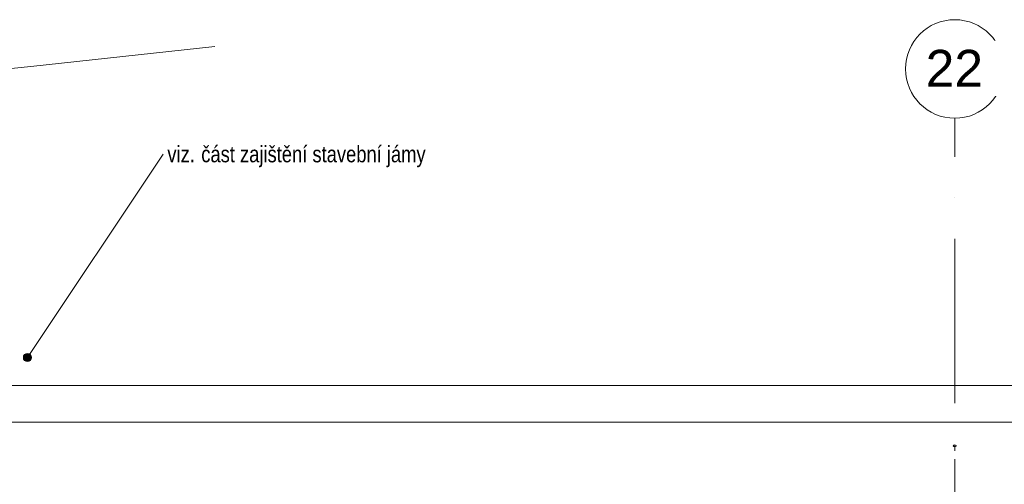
# Model space of a CAD drawing. Header units: millimetres. Extents: x 198345 to 441227, y -23587 to 80066.
# Tile 52 of 79: x 342049 to 354041, y 70727 to 76385. Entities that reach past the tile are written whole.
import ezdxf

# ---------------------------------------------------------------- set-up
doc = ezdxf.new("R2010")
doc.units = ezdxf.units.MM
doc.linetypes.add('IMPORT-HP_01_CER_B', pattern=[800, 500, -100, 100, -100])
doc.linetypes.add('Čerchovaná 20mm', pattern=[3000, 2000, -500, 0, -500])
for name, color, linetype, lineweight in [('CA_IMPORTY18', 8, 'Continuous', 9), ('CA_KOTY', 3, 'Continuous', 9), ('CA_KOTY-100', 3, 'Continuous', 9), ('CA_OSY', 5, 'Continuous', 9), ('CA_TEXT25', 7, 'Continuous', 9), ('CA_TEXT35', 62, 'Continuous', 9), ('Terénní útvar', 55, 'Continuous', 13)]:
    doc.layers.add(name, color=color, linetype=linetype, lineweight=lineweight)
doc.styles.add('Arial', font='arial.ttf', dxfattribs={"height": 10})
doc.styles.add('Arial_2', font='arial.ttf', dxfattribs={"height": 450})
doc.styles.add('Arial_4', font='arial.ttf', dxfattribs={"width": 0.8, "height": 200})
doc.dimstyles.new('HP_Přímá_-_2_mm_Ariel_1-100', dxfattribs={"dimscale": 304.8, "dimtxt": 204.05188, "dimasz": 0.656168, "dimexe": 0.328084, "dimexo": 0.0625, "dimgap": 0.164042, "dimtad": 1, "dimdec": 0, "dimzin": 0, "dimdsep": 46, "dimtxsty": 'Arial_4', "dimblk1": 'OBLIQUE', "dimblk2": 'OBLIQUE', "dimsah": 1, "dimcen": 0.09, "dimazin": 0, "dimtfac": 1, "dimtdec": 4, "dimtix": 1, "dimtmove": 0, "dimatfit": 3, "dimfxl": 0.984252, "dimfxlon": 1, "dimtvp": 1, "dimtolj": 1, "dimtzin": 0, "dimarcsym": 2})

# ---------------------------------------------------------------- blocks, each defined once
blk = doc.blocks.new('ocelová kce final - 11542_003_OK-HALA_TaO-2_ET_AciS_2025-05-29_upr_dwg-2597525-PŮDORYS _6_160 _ vestavek V9')
at = {"layer": 'CA_IMPORTY18', "color": 57}
for p, q in [((241651, 71202), (241629, 71202)), ((241629, 71188), (241651, 71188))]:
    blk.add_line(p, q, dxfattribs=at)
at = {"layer": 'CA_IMPORTY18', "color": 57, "linetype": 'IMPORT-HP_01_CER_B'}
blk.add_line((241640, 70535), (241640, 71185), dxfattribs=at)
at = {"layer": 'CA_IMPORTY18', "color": 57}
for centre, start, end in [((241629, 71195), 90, 270), ((241651, 71195), 270, 90)]:
    blk.add_arc(centre, 7.5, start, end, dxfattribs=at)
at = {"layer": 'CA_IMPORTY18', "color": 7, "linetype": 'IMPORT-HP_01_CER_B', "insert": (241632, 71201), "char_height": 10, "width": 18.61, "attachment_point": 1, "line_spacing_factor": 0.941778, "style": 'Arial'}
blk.add_mtext('22', dxfattribs=at)
blk = doc.blocks.new('ocelová kce final - ocelová kce final-2597615-PŮDORYS _6_160 _ vestavek V9')
blk.add_blockref('ocelová kce final - 11542_003_OK-HALA_TaO-2_ET_AciS_2025-05-29_upr_dwg-2597525-PŮDORYS _6_160 _ vestavek V9', (0, 0))
blk = doc.blocks.new('Osnova - Bublina osnovy 12mm-4850-PŮDORYS _6_160 _ vestavek V9')
at = {"layer": 'CA_TEXT35'}
blk.add_circle((0, 0), 6, dxfattribs=at)
blk = doc.blocks.new('DIMBLOCK80-PŮDORYS _6_160 _ vestavek V9')
at = {"layer": 'CA_KOTY-100'}
for p, q in [((316687, 71484), (316587, 71384)), ((316687, 71484), (316787, 71584)), ((316687, 71484), (316687, 71584)), ((316687, 71484), (401417, 71484)), ((316687, 71484), (316687, 71184)), ((401417, 71484), (401317, 71384)), ((401417, 71484), (401517, 71584)), ((401417, 71484), (401417, 71584)), ((401417, 71484), (401417, 71184))]:
    blk.add_line(p, q, dxfattribs=at)
at = {"layer": 'CA_KOTY-100', "color": 0, "insert": (358746, 71793), "char_height": 200, "width": 734.59, "attachment_point": 1, "line_spacing_factor": 0.941778, "style": 'Arial_4'}
blk.add_mtext('84730', dxfattribs=at)
blk = doc.blocks.new('_Oblique')
at = {"color": 0, "linetype": 'ByBlock', "lineweight": -2}
blk.add_line((-0.5, -0.5), (0.5, 0.5), dxfattribs=at)

msp = doc.modelspace()

# ---------------------------------------------------------------- hatches: boundary and pattern name
at = {"layer": 'CA_TEXT25'}
h = msp.add_hatch(color=256, dxfattribs=at)
edge = h.paths.add_edge_path()
edge.add_arc((342143.7, 72270.9), 50, 0, 360)

# ---------------------------------------------------------------- linework, layer by layer
at = {"layer": 'CA_OSY', "linetype": 'Čerchovaná 20mm'}
msp.add_line((353436.9, 53715.8), (353436.9, 75184.5), dxfattribs=at)
at = {"layer": 'CA_TEXT25', "color": 250}
msp.add_line((342143.7, 72270.9), (343797.7, 74748.1), dxfattribs=at)
msp.add_circle((342143.7, 72270.9), 50, dxfattribs=at)
at = {"layer": 'Terénní útvar'}
for p, q in [((342186.3, 75814.4), (344427.1, 76056.9)), ((332701.7, 74857.6), (342186.3, 75814.4)), ((315236.9, 71929.5), (357367.8, 71929.5))]:
    msp.add_line(p, q, dxfattribs=at)

# ---------------------------------------------------------------- block references
at = {"layer": 'CA_IMPORTY18', "color": 57}
msp.add_blockref('ocelová kce final - ocelová kce final-2597615-PŮDORYS _6_160 _ vestavek V9', (111796.8, 0), dxfattribs=at)
at = {"layer": 'CA_TEXT35', "xscale": 99.99999999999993, "yscale": 99.99999999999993, "zscale": 99.99999999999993}
msp.add_blockref('Osnova - Bublina osnovy 12mm-4850-PŮDORYS _6_160 _ vestavek V9', (353436.9, 75784.5), dxfattribs=at)

# ---------------------------------------------------------------- texts
at = {"layer": 'CA_TEXT25', "char_height": 200, "attachment_point": 1, "style": 'Arial_4'}
for s, insert, width in [('viz. ', (343847.7, 74848.1), 500.253), ('část zajištění stavební jámy', (344260.5, 74848.1), 3405.568)]:
    msp.add_mtext(s, dxfattribs=dict(at, insert=insert, width=width))

# ---------------------------------------------------------------- dimensions: what is measured, and where the dimension line sits
at = {"layer": 'CA_KOTY'}
dim = msp.add_linear_dim(base=(401416.9, 71483.7), p1=(316686.9, 71183.7), p2=(401416.9, 71183.7), dimstyle='HP_Přímá_-_2_mm_Ariel_1-100', override={"dimpost": '<>', "dimfxl": 84729.998951}, dxfattribs=at)
dim.commit()
dim.dimension.update_dxf_attribs({"geometry": 'DIMBLOCK80-PŮDORYS _6_160 _ vestavek V9', "text_midpoint": (359051.9, 71635.9)})

# ---------------------------------------------------------------- next in the draw order: texts
at = {"layer": 'CA_TEXT35', "insert": (353082.7, 76017.1), "char_height": 450, "width": 849.789, "attachment_point": 1, "style": 'Arial_2', "bg_fill": 3, "box_fill_scale": 1.25, "bg_fill_color": 256, "bg_fill_true_color": 13158600, "bg_fill_transparency": 0}
msp.add_mtext('22', dxfattribs=at)

doc.saveas('drawing.dxf')
